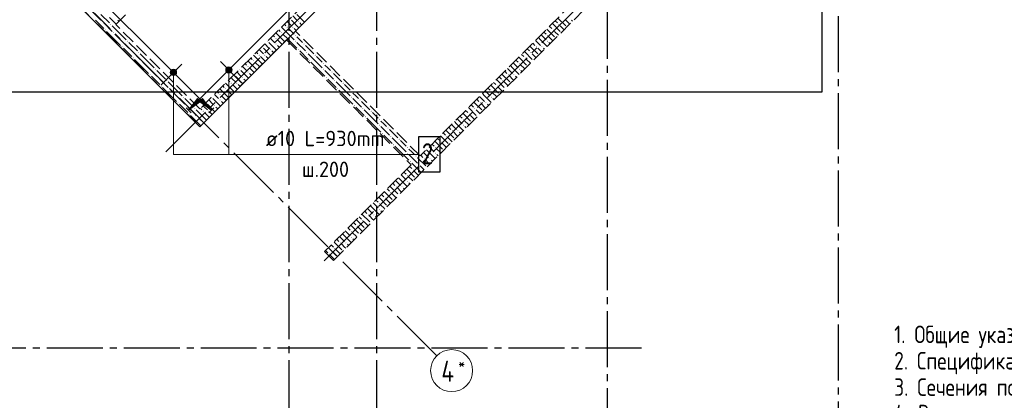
# Model space of a CAD drawing. Header units: millimetres. Extents: x 0 to 40165, y 0 to 42000.
# Tile 3 of 16: x 7205 to 21273, y 8026 to 13460. Entities that reach past the tile are written whole.
import ezdxf

# ---------------------------------------------------------------- set-up
doc = ezdxf.new("R2010")
doc.units = ezdxf.units.MM
doc.linetypes.add('______2', pattern=[270, 200, -70])
doc.linetypes.add('______5', pattern=[1100, 800, -100, 100, -100])
for name, color, linetype, lineweight in [('Standard', 7, 'Continuous', 25), ('ЖБ Перекрытие верхний уровень', 7, 'Continuous', 35), ('ЖБ Стена верхний уровень', 7, 'Continuous', 35), ('Обрамление проемов стержнями', 7, 'Continuous', 25), ('Оси', 40, '______5', 18), ('Позиционная метка линия выноска', 7, 'Continuous', 13), ('Позиционная метка номер позиции', 7, 'Continuous', 13)]:
    doc.layers.add(name, color=color, linetype=linetype, lineweight=lineweight)
doc.layers.add('Обрамление П-обр. равн.', color=7, linetype='Continuous', lineweight=25, true_color=0x5f1e0f)
doc.styles.add('ISOCPEUR', font='txt')

msp = doc.modelspace()

# ---------------------------------------------------------------- hatches: boundary and pattern name
at = {"layer": 'ЖБ Стена верхний уровень', "linetype": 'Continuous', "lineweight": 18, "transparency": 33554687}
for points in [[(8381, 13433), (8387, 13440), (8394, 13433), (8387, 13427)], [(8501, 13393), (8507, 13400), (8514, 13393), (8507, 13387)], [(11181, 13433), (11187, 13440), (11194, 13433), (11187, 13427)], [(14901, 13393), (14907, 13400), (14914, 13393), (14907, 13387)], [(8421, 13313), (8427, 13320), (8434, 13313), (8427, 13307)], [(8541, 13273), (8547, 13280), (8554, 13273), (8547, 13267)], [(10941, 13273), (10947, 13280), (10954, 13273), (10947, 13267)], [(11021, 13353), (11027, 13360), (11034, 13353), (11027, 13347)], [(11101, 13353), (11107, 13360), (11114, 13353), (11107, 13347)], [(11141, 13233), (11147, 13240), (11154, 13233), (11147, 13227)], [(14741, 13233), (14747, 13240), (14754, 13233), (14747, 13227)], [(14821, 13313), (14827, 13320), (14834, 13313), (14827, 13307)], [(8741, 13153), (8747, 13160), (8754, 13153), (8747, 13147)], [(10750, 13157), (10754, 13153), (10747, 13147), (10744, 13150)], [(10861, 13193), (10867, 13200), (10874, 13193), (10867, 13187)], [(10861, 13113), (10867, 13120), (10874, 13113), (10867, 13107)], [(11141, 13153), (11147, 13160), (11154, 13153), (11147, 13147)], [(11261, 13113), (11267, 13120), (11274, 13113), (11267, 13107)], [(14741, 13153), (14747, 13160), (14754, 13153), (14747, 13147)], [(8661, 13073), (8667, 13080), (8674, 13073), (8667, 13067)], [(8781, 13033), (8787, 13040), (8794, 13033), (8787, 13027)], [(8901, 12993), (8907, 13000), (8914, 12993), (8907, 12987)], [(10621, 12953), (10627, 12960), (10634, 12953), (10627, 12947)], [(10670, 13077), (10674, 13073), (10667, 13067), (10664, 13070)], [(10701, 12953), (10707, 12960), (10714, 12953), (10707, 12947)], [(10781, 13033), (10787, 13040), (10794, 13033), (10787, 13027)], [(11181, 13033), (11187, 13040), (11194, 13033), (11187, 13027)], [(11301, 12993), (11307, 13000), (11314, 12993), (11307, 12987)], [(11421, 12953), (11427, 12960), (11434, 12953), (11427, 12947)], [(14501, 12993), (14507, 13000), (14514, 12993), (14507, 12987)], [(14581, 13073), (14587, 13080), (14594, 13073), (14587, 13067)], [(14661, 13073), (14667, 13080), (14674, 13073), (14667, 13067)], [(8821, 12913), (8827, 12920), (8834, 12913), (8827, 12907)], [(8941, 12873), (8947, 12880), (8954, 12873), (8947, 12867)], [(10541, 12873), (10547, 12880), (10554, 12873), (10547, 12867)], [(11341, 12873), (11347, 12880), (11354, 12873), (11347, 12867)], [(11541, 12833), (11547, 12840), (11554, 12833), (11547, 12827)], [(14341, 12833), (14347, 12840), (14354, 12833), (14347, 12827)], [(14421, 12913), (14427, 12920), (14434, 12913), (14427, 12907)], [(9061, 12673), (9067, 12680), (9074, 12673), (9067, 12667)], [(9141, 12753), (9147, 12760), (9154, 12753), (9147, 12747)], [(10270, 12677), (10274, 12673), (10267, 12667), (10264, 12670)], [(10350, 12757), (10354, 12753), (10347, 12747), (10344, 12750)], [(10461, 12793), (10467, 12800), (10474, 12793), (10467, 12787)], [(10461, 12713), (10467, 12720), (10474, 12713), (10467, 12707)], [(11541, 12753), (11547, 12760), (11554, 12753), (11547, 12747)], [(11661, 12713), (11667, 12720), (11674, 12713), (11667, 12707)], [(14181, 12673), (14187, 12680), (14194, 12673), (14187, 12667)], [(14261, 12673), (14267, 12680), (14274, 12673), (14267, 12667)], [(14341, 12753), (14347, 12760), (14354, 12753), (14347, 12747)], [(9181, 12633), (9187, 12640), (9194, 12633), (9187, 12627)], [(9301, 12593), (9307, 12600), (9314, 12593), (9307, 12587)], [(10221, 12553), (10227, 12560), (10234, 12553), (10227, 12547)], [(10301, 12553), (10307, 12560), (10314, 12553), (10307, 12547)], [(10381, 12633), (10387, 12640), (10394, 12633), (10387, 12627)], [(11581, 12633), (11587, 12640), (11594, 12633), (11587, 12627)], [(11701, 12593), (11707, 12600), (11714, 12593), (11707, 12587)], [(11821, 12553), (11827, 12560), (11834, 12553), (11827, 12547)], [(14101, 12593), (14107, 12600), (14114, 12593), (14107, 12587)], [(9221, 12513), (9227, 12520), (9234, 12513), (9227, 12507)], [(9341, 12473), (9347, 12480), (9354, 12473), (9347, 12467)], [(10061, 12393), (10067, 12400), (10074, 12393), (10067, 12387)], [(10141, 12473), (10147, 12480), (10154, 12473), (10147, 12467)], [(11741, 12473), (11747, 12480), (11754, 12473), (11747, 12467)], [(11941, 12433), (11947, 12440), (11954, 12433), (11947, 12427)], [(13941, 12433), (13947, 12440), (13954, 12433), (13947, 12427)], [(14021, 12513), (14027, 12520), (14034, 12513), (14027, 12507)], [(9461, 12273), (9467, 12280), (9474, 12273), (9467, 12267)], [(9541, 12353), (9547, 12360), (9554, 12353), (9547, 12347)], [(9581, 12233), (9587, 12240), (9594, 12233), (9587, 12227)], [(9870, 12277), (9874, 12273), (9867, 12267), (9864, 12270)], [(9950, 12357), (9954, 12353), (9947, 12347), (9944, 12350)], [(9981, 12233), (9987, 12240), (9994, 12233), (9987, 12227)], [(10061, 12313), (10067, 12320), (10074, 12313), (10067, 12307)], [(11941, 12353), (11947, 12360), (11954, 12353), (11947, 12347)], [(11981, 12233), (11987, 12240), (11994, 12233), (11987, 12227)], [(12061, 12313), (12067, 12320), (12074, 12313), (12067, 12307)], [(13781, 12273), (13787, 12280), (13794, 12273), (13787, 12267)], [(13861, 12273), (13867, 12280), (13874, 12273), (13867, 12267)], [(13941, 12353), (13947, 12360), (13954, 12353), (13947, 12347)], [(9621, 12113), (9627, 12120), (9634, 12113), (9627, 12107)], [(9701, 12193), (9707, 12200), (9714, 12193), (9707, 12187)], [(9821, 12153), (9827, 12160), (9834, 12153), (9827, 12147)], [(9901, 12153), (9907, 12160), (9914, 12153), (9907, 12147)], [(12101, 12193), (12107, 12200), (12114, 12193), (12107, 12187)], [(12221, 12153), (12227, 12160), (12234, 12153), (12227, 12147)], [(13621, 12113), (13627, 12120), (13634, 12113), (13627, 12107)], [(13701, 12193), (13707, 12200), (13714, 12193), (13707, 12187)], [(9741, 12073), (9747, 12080), (9754, 12073), (9747, 12067)], [(12141, 12073), (12147, 12080), (12154, 12073), (12147, 12067)], [(12341, 12033), (12347, 12040), (12354, 12033), (12347, 12027)], [(12341, 11953), (12347, 11960), (12354, 11953), (12347, 11947)], [(13541, 12033), (13547, 12040), (13554, 12033), (13547, 12027)], [(13541, 11953), (13547, 11960), (13554, 11953), (13547, 11947)], [(12381, 11833), (12387, 11840), (12394, 11833), (12387, 11827)], [(12461, 11913), (12467, 11920), (12474, 11913), (12467, 11907)], [(13381, 11873), (13387, 11880), (13394, 11873), (13387, 11867)], [(13461, 11873), (13467, 11880), (13474, 11873), (13467, 11867)], [(12501, 11793), (12507, 11800), (12514, 11793), (12507, 11787)], [(12541, 11673), (12547, 11680), (12554, 11673), (12547, 11667)], [(12621, 11753), (12627, 11760), (12634, 11753), (12627, 11747)], [(13221, 11713), (13227, 11720), (13234, 11713), (13227, 11707)], [(13301, 11793), (13307, 11800), (13314, 11793), (13307, 11787)], [(12741, 11633), (12747, 11640), (12754, 11633), (12747, 11627)], [(12741, 11553), (12747, 11560), (12754, 11553), (12747, 11547)], [(13141, 11633), (13147, 11640), (13154, 11633), (13147, 11627)], [(13141, 11553), (13147, 11560), (13154, 11553), (13147, 11547)], [(12781, 11433), (12787, 11440), (12794, 11433), (12787, 11427)], [(12861, 11513), (12867, 11520), (12874, 11513), (12867, 11507)], [(12901, 11393), (12907, 11400), (12914, 11393), (12907, 11387)], [(12981, 11473), (12987, 11480), (12994, 11473), (12987, 11467)], [(13061, 11473), (13067, 11480), (13074, 11473), (13067, 11467)], [(12821, 11313), (12827, 11320), (12834, 11313), (12827, 11307)], [(12741, 11233), (12747, 11240), (12754, 11233), (12747, 11227)], [(12741, 11153), (12747, 11160), (12754, 11153), (12747, 11147)], [(12501, 10993), (12507, 11000), (12514, 10993), (12507, 10987)], [(12581, 11073), (12587, 11080), (12594, 11073), (12587, 11067)], [(12661, 11073), (12667, 11080), (12674, 11073), (12667, 11067)], [(12341, 10833), (12347, 10840), (12354, 10833), (12347, 10827)], [(12421, 10913), (12427, 10920), (12434, 10913), (12427, 10907)], [(12341, 10753), (12347, 10760), (12354, 10753), (12347, 10747)], [(12101, 10593), (12107, 10600), (12114, 10593), (12107, 10587)], [(12181, 10673), (12187, 10680), (12194, 10673), (12187, 10667)], [(12261, 10673), (12267, 10680), (12274, 10673), (12267, 10667)], [(11941, 10433), (11947, 10440), (11954, 10433), (11947, 10427)], [(12021, 10513), (12027, 10520), (12034, 10513), (12027, 10507)], [(11781, 10273), (11787, 10280), (11794, 10273), (11787, 10267)], [(11861, 10273), (11867, 10280), (11874, 10273), (11867, 10267)], [(11941, 10353), (11947, 10360), (11954, 10353), (11947, 10347)], [(11701, 10193), (11707, 10200), (11714, 10193), (11707, 10187)], [(11621, 10113), (11627, 10120), (11634, 10113), (11627, 10107)]]:
    msp.add_hatch(color=7, dxfattribs=at).paths.add_polyline_path(points, flags=16)
at = {"layer": 'Позиционная метка линия выноска', "linetype": 'Continuous', "lineweight": 13, "transparency": 33554687}
for points in [[(9787, 12293), (9617, 12166), (9745, 12335)], [(9815, 12335), (9943, 12166), (9773, 12293)]]:
    msp.add_hatch(color=7, dxfattribs=at).paths.add_polyline_path(points, flags=16)
at = {"layer": 'Позиционная метка номер позиции', "linetype": 'Continuous', "lineweight": 13, "transparency": 33554687}
for points in [[(9440, 12729), (9363, 12729), (9357, 12707)], [(9440, 12729), (9357, 12707), (9447, 12707)], [(9447, 12707), (9357, 12707), (9363, 12684)], [(9424, 12745), (9379, 12745), (9363, 12729)], [(9424, 12745), (9363, 12729), (9440, 12729)], [(9447, 12707), (9363, 12684), (9440, 12684)], [(9440, 12684), (9363, 12684), (9379, 12668)], [(9379, 12745), (9424, 12745), (9402, 12752)], [(9440, 12684), (9379, 12668), (9424, 12668)], [(9424, 12668), (9379, 12668), (9402, 12662)], [(10232, 12764), (10155, 12764), (10149, 12742)], [(10232, 12764), (10149, 12742), (10239, 12742)], [(10239, 12742), (10149, 12742), (10155, 12719)], [(10216, 12781), (10171, 12781), (10155, 12764)], [(10216, 12781), (10155, 12764), (10232, 12764)], [(10239, 12742), (10155, 12719), (10232, 12719)], [(10232, 12719), (10155, 12719), (10171, 12703)], [(10171, 12781), (10216, 12781), (10194, 12787)], [(10232, 12719), (10171, 12703), (10216, 12703)], [(10216, 12703), (10171, 12703), (10194, 12697)]]:
    msp.add_hatch(color=7, dxfattribs=at).paths.add_polyline_path(points)

# ---------------------------------------------------------------- linework, layer by layer
at = {"layer": 'Standard', "color": 254, "linetype": 'Continuous', "lineweight": 25, "true_color": 0xc4c4ff, "transparency": 33554687}
msp.add_lwpolyline([(5391, 12430), (18669, 12430), (18669, 40400), (5391, 40400), (5391, 12430)], dxfattribs=at)
at = {"layer": 'ЖБ Перекрытие верхний уровень', "color": 7, "linetype": 'Continuous', "lineweight": 18, "transparency": 33554687}
for p, q in [((9780, 11932), (14005, 16157)), ((7213, 14499), (9780, 11932))]:
    msp.add_line(p, q, dxfattribs=at)
at = {"layer": 'ЖБ Стена верхний уровень', "color": 251, "linetype": '______2', "lineweight": 13, "true_color": 0x656565, "transparency": 33554687}
for p, q in [((17777, 16366), (12927, 11515)), ((11689, 10023), (17905, 16239)), ((8578, 13389), (10459, 15270)), ((11145, 13297), (13019, 15171)), ((6789, 14923), (8323, 13389)), ((11661, 14068), (9780, 12187)), ((8323, 13389), (8451, 13262)), ((9780, 12187), (8578, 13389)), ((8451, 13262), (9653, 12059)), ((12927, 11515), (11145, 13297)), ((9780, 11932), (11018, 13170)), ((11018, 13170), (12799, 11388)), ((9653, 12059), (9780, 11932)), ((12799, 11388), (11562, 10150)), ((11562, 10150), (11689, 10023))]:
    msp.add_line(p, q, dxfattribs=at)
at = {"layer": 'ЖБ Стена верхний уровень', "color": 9, "linetype": 'Continuous', "lineweight": 18, "true_color": 0xc7c7c7, "transparency": 33554687}
for p, q in [((8247, 13573), (8367, 13453)), ((8367, 13533), (8487, 13413)), ((11107, 13514), (11167, 13453)), ((11167, 13533), (11274, 13426)), ((8287, 13453), (8407, 13333)), ((8407, 13413), (8527, 13293)), ((8487, 13493), (8585, 13396)), ((8647, 13253), (8527, 13373)), ((8625, 13436), (8607, 13453)), ((10987, 13394), (11007, 13373)), ((11047, 13413), (11027, 13434)), ((11087, 13373), (11047, 13413)), ((11087, 13453), (11194, 13346)), ((11207, 13413), (11234, 13386)), ((14776, 13364), (14807, 13333)), ((14816, 13404), (14927, 13293)), ((14856, 13444), (14887, 13413)), ((14896, 13484), (15007, 13373)), ((14983, 13317), (14927, 13373)), ((15047, 13413), (15007, 13453)), ((15063, 13397), (15047, 13413)), ((15087, 13453), (15103, 13437)), ((8567, 13173), (8447, 13293)), ((8567, 13253), (8647, 13173)), ((8647, 13253), (8727, 13173)), ((10827, 13234), (10847, 13213)), ((10967, 13173), (10867, 13274)), ((10907, 13314), (10927, 13293)), ((11047, 13253), (10947, 13354)), ((10967, 13253), (11034, 13186)), ((11047, 13333), (11114, 13266)), ((11047, 13253), (11074, 13226)), ((11074, 13226), (11127, 13173)), ((11114, 13266), (11127, 13253)), ((11127, 13333), (11154, 13306)), ((14656, 13244), (14727, 13173)), ((14696, 13284), (14727, 13253)), ((14736, 13324), (14847, 13213)), ((14903, 13237), (14847, 13293)), ((8567, 13173), (8647, 13093)), ((8647, 13173), (8767, 13053)), ((8767, 13133), (8887, 13013)), ((10707, 13114), (10767, 13053)), ((10767, 13133), (10874, 13026)), ((10807, 13173), (10787, 13194)), ((10847, 13133), (10807, 13173)), ((10887, 13173), (10954, 13106)), ((10887, 13093), (10914, 13066)), ((10967, 13173), (10994, 13146)), ((11034, 13186), (11047, 13173)), ((11047, 13173), (11167, 13053)), ((11207, 13173), (11167, 13213)), ((11167, 13133), (11287, 13013)), ((11247, 13133), (11207, 13173)), ((11287, 13093), (11407, 12973)), ((14496, 13084), (14607, 12973)), ((14536, 13124), (14567, 13093)), ((14576, 13164), (14647, 13093)), ((14616, 13204), (14647, 13173)), ((14647, 13173), (14743, 13077)), ((14807, 13173), (14767, 13213)), ((14767, 13133), (14783, 13117)), ((14823, 13157), (14807, 13173)), ((8687, 13053), (8807, 12933)), ((8807, 13013), (8927, 12893)), ((9047, 12853), (8927, 12973)), ((10647, 12853), (10547, 12954)), ((10587, 12994), (10607, 12973)), ((10647, 13013), (10627, 13034)), ((10687, 12973), (10647, 13013)), ((10687, 13053), (10794, 12946)), ((10807, 13013), (10834, 12986)), ((11207, 13013), (11327, 12893)), ((11447, 12853), (11327, 12973)), ((14376, 12964), (14407, 12933)), ((14416, 13004), (14527, 12893)), ((14456, 13044), (14487, 13013)), ((14583, 12917), (14527, 12973)), ((14647, 13013), (14607, 13053)), ((14663, 12997), (14647, 13013)), ((14687, 13053), (14703, 13037)), ((8967, 12773), (8847, 12893)), ((8967, 12853), (9047, 12773)), ((9047, 12853), (9127, 12773)), ((10427, 12834), (10447, 12813)), ((10567, 12773), (10467, 12874)), ((10507, 12914), (10527, 12893)), ((10567, 12853), (10634, 12786)), ((10647, 12933), (10714, 12866)), ((10647, 12853), (10674, 12826)), ((10727, 12933), (10754, 12906)), ((11367, 12853), (11447, 12773)), ((11447, 12933), (11527, 12853)), ((11447, 12853), (11527, 12773)), ((11607, 12773), (11567, 12813)), ((14216, 12804), (14247, 12773)), ((14256, 12844), (14327, 12773)), ((14296, 12884), (14327, 12853)), ((14336, 12924), (14447, 12813)), ((14407, 12773), (14367, 12813)), ((14503, 12837), (14447, 12893)), ((8967, 12773), (9047, 12693)), ((9047, 12773), (9167, 12653)), ((9167, 12733), (9287, 12613)), ((10307, 12714), (10367, 12653)), ((10367, 12733), (10474, 12626)), ((10407, 12773), (10387, 12794)), ((10447, 12733), (10407, 12773)), ((10487, 12773), (10554, 12706)), ((10487, 12693), (10514, 12666)), ((10567, 12773), (10594, 12746)), ((11447, 12773), (11567, 12653)), ((11567, 12733), (11687, 12613)), ((11647, 12733), (11607, 12773)), ((11687, 12693), (11807, 12573)), ((14096, 12684), (14207, 12573)), ((14136, 12724), (14167, 12693)), ((14176, 12764), (14247, 12693)), ((14247, 12773), (14343, 12677)), ((14367, 12733), (14383, 12717)), ((14423, 12757), (14407, 12773)), ((9087, 12653), (9207, 12533)), ((9207, 12613), (9327, 12493)), ((9447, 12453), (9327, 12573)), ((10247, 12453), (10147, 12554)), ((10187, 12594), (10207, 12573)), ((10247, 12613), (10227, 12634)), ((10287, 12573), (10247, 12613)), ((10247, 12533), (10314, 12466)), ((10287, 12653), (10394, 12546)), ((10327, 12533), (10354, 12506)), ((10407, 12613), (10434, 12586)), ((11607, 12613), (11727, 12493)), ((11847, 12453), (11727, 12573)), ((11847, 12533), (11927, 12453)), ((13936, 12524), (14047, 12413)), ((13976, 12564), (14007, 12533)), ((14016, 12604), (14127, 12493)), ((14056, 12644), (14087, 12613)), ((14183, 12517), (14127, 12573)), ((14247, 12613), (14207, 12653)), ((14263, 12597), (14247, 12613)), ((14287, 12653), (14303, 12637)), ((9367, 12373), (9247, 12493)), ((9367, 12453), (9447, 12373)), ((9447, 12453), (9527, 12373)), ((10007, 12373), (9987, 12394)), ((10027, 12434), (10047, 12413)), ((10167, 12373), (10067, 12474)), ((10107, 12514), (10127, 12493)), ((10167, 12453), (10234, 12386)), ((10247, 12453), (10274, 12426)), ((11767, 12453), (11847, 12373)), ((11847, 12453), (11927, 12373)), ((12007, 12373), (11967, 12413)), ((13816, 12404), (13847, 12373)), ((13856, 12444), (13927, 12373)), ((13896, 12484), (13927, 12453)), ((14007, 12373), (13967, 12413)), ((14103, 12437), (14047, 12493)), ((9367, 12373), (9447, 12293)), ((9447, 12373), (9567, 12253)), ((9487, 12253), (9607, 12133)), ((9567, 12333), (9687, 12213)), ((9887, 12253), (9994, 12146)), ((9907, 12314), (9967, 12253)), ((9967, 12333), (10074, 12226)), ((10047, 12333), (10007, 12373)), ((10087, 12373), (10154, 12306)), ((10087, 12293), (10114, 12266)), ((10167, 12373), (10194, 12346)), ((11847, 12373), (11967, 12253)), ((11967, 12333), (12087, 12213)), ((12047, 12333), (12007, 12373)), ((12087, 12293), (12207, 12173)), ((13656, 12244), (13687, 12213)), ((13696, 12284), (13807, 12173)), ((13736, 12324), (13767, 12293)), ((13776, 12364), (13847, 12293)), ((13847, 12213), (13807, 12253)), ((13847, 12373), (13943, 12277)), ((13887, 12253), (13903, 12237)), ((13967, 12333), (13983, 12317)), ((14023, 12357), (14007, 12373)), ((9607, 12213), (9707, 12114)), ((9707, 12114), (9727, 12093)), ((9747, 12154), (9727, 12173)), ((9847, 12053), (9747, 12154)), ((9787, 12194), (9807, 12173)), ((9847, 12213), (9827, 12234)), ((9887, 12173), (9847, 12213)), ((9847, 12133), (9914, 12066)), ((9927, 12133), (9954, 12106)), ((10007, 12213), (10034, 12186)), ((12007, 12213), (12127, 12093)), ((12247, 12053), (12127, 12173)), ((12247, 12133), (12327, 12053)), ((13536, 12124), (13647, 12013)), ((13576, 12164), (13607, 12133)), ((13616, 12204), (13727, 12093)), ((13783, 12117), (13727, 12173)), ((13863, 12197), (13847, 12213)), ((9667, 12074), (9647, 12093)), ((9767, 11973), (9667, 12074)), ((9767, 12053), (9834, 11986)), ((9767, 11973), (9794, 11946)), ((9847, 12053), (9874, 12026)), ((12167, 12053), (12247, 11973)), ((12247, 12053), (12327, 11973)), ((12247, 11973), (12367, 11853)), ((12407, 11973), (12367, 12013)), ((12447, 11933), (12407, 11973)), ((13376, 11964), (13447, 11893)), ((13416, 12004), (13447, 11973)), ((13447, 11973), (13543, 11877)), ((13456, 12044), (13527, 11973)), ((13496, 12084), (13527, 12053)), ((13607, 11973), (13567, 12013)), ((13623, 11957), (13607, 11973)), ((13703, 12037), (13647, 12093)), ((12367, 11933), (12487, 11813)), ((12487, 11893), (12607, 11773)), ((13256, 11844), (13287, 11813)), ((13296, 11884), (13407, 11773)), ((13336, 11924), (13367, 11893)), ((13447, 11813), (13407, 11853)), ((13487, 11853), (13503, 11837)), ((13567, 11933), (13583, 11917)), ((12407, 11813), (12527, 11693)), ((12647, 11653), (12527, 11773)), ((12647, 11733), (12727, 11653)), ((13096, 11684), (13127, 11653)), ((13136, 11724), (13247, 11613)), ((13176, 11764), (13207, 11733)), ((13216, 11804), (13327, 11693)), ((13303, 11637), (13247, 11693)), ((13383, 11717), (13327, 11773)), ((13463, 11797), (13447, 11813)), ((12567, 11653), (12647, 11573)), ((12647, 11653), (12727, 11573)), ((12647, 11573), (12767, 11453)), ((12807, 11573), (12767, 11613)), ((12847, 11533), (12807, 11573)), ((12976, 11564), (13047, 11493)), ((13016, 11604), (13047, 11573)), ((13047, 11573), (13143, 11477)), ((13056, 11644), (13127, 11573)), ((13207, 11573), (13167, 11613)), ((13223, 11557), (13207, 11573)), ((12767, 11533), (12856, 11444)), ((12807, 11413), (12816, 11404)), ((12816, 11404), (12927, 11293)), ((12856, 11444), (12887, 11413)), ((12887, 11493), (12896, 11484)), ((12896, 11484), (13007, 11373)), ((12936, 11524), (12967, 11493)), ((13047, 11413), (13007, 11453)), ((13063, 11397), (13047, 11413)), ((13087, 11453), (13103, 11437)), ((13167, 11533), (13183, 11517)), ((12696, 11284), (12727, 11253)), ((12736, 11324), (12847, 11213)), ((12776, 11364), (12807, 11333)), ((12903, 11237), (12847, 11293)), ((12983, 11317), (12927, 11373)), ((12536, 11124), (12567, 11093)), ((12576, 11164), (12647, 11093)), ((12616, 11204), (12647, 11173)), ((12647, 11173), (12743, 11077)), ((12656, 11244), (12727, 11173)), ((12807, 11173), (12767, 11213)), ((12767, 11133), (12783, 11117)), ((12823, 11157), (12807, 11173)), ((12416, 11004), (12527, 10893)), ((12456, 11044), (12487, 11013)), ((12496, 11084), (12607, 10973)), ((12583, 10917), (12527, 10973)), ((12647, 11013), (12607, 11053)), ((12663, 10997), (12647, 11013)), ((12687, 11053), (12703, 11037)), ((12256, 10844), (12327, 10773)), ((12296, 10884), (12327, 10853)), ((12336, 10924), (12447, 10813)), ((12376, 10964), (12407, 10933)), ((12503, 10837), (12447, 10893)), ((12136, 10724), (12167, 10693)), ((12176, 10764), (12247, 10693)), ((12216, 10804), (12247, 10773)), ((12247, 10773), (12343, 10677)), ((12407, 10773), (12367, 10813)), ((12367, 10733), (12383, 10717)), ((12423, 10757), (12407, 10773)), ((11976, 10564), (12007, 10533)), ((12016, 10604), (12127, 10493)), ((12056, 10644), (12087, 10613)), ((12096, 10684), (12207, 10573)), ((12183, 10517), (12127, 10573)), ((12247, 10613), (12207, 10653)), ((12263, 10597), (12247, 10613)), ((12287, 10653), (12303, 10637)), ((11856, 10444), (11927, 10373)), ((11896, 10484), (11927, 10453)), ((11936, 10524), (12047, 10413)), ((12007, 10373), (11967, 10413)), ((12103, 10437), (12047, 10493)), ((11696, 10284), (11807, 10173)), ((11736, 10324), (11767, 10293)), ((11776, 10364), (11847, 10293)), ((11816, 10404), (11847, 10373)), ((11847, 10373), (11943, 10277)), ((11967, 10333), (11983, 10317)), ((12023, 10357), (12007, 10373)), ((11576, 10164), (11607, 10133)), ((11616, 10204), (11727, 10093)), ((11656, 10244), (11687, 10213)), ((11783, 10117), (11727, 10173)), ((11847, 10213), (11807, 10253)), ((11863, 10197), (11847, 10213)), ((11887, 10253), (11903, 10237)), ((11703, 10037), (11647, 10093))]:
    msp.add_line(p, q, dxfattribs=at)
at = {"layer": 'Обрамление П-обр. равн.', "color": 7, "linetype": 'Continuous', "lineweight": 25, "transparency": 33554687}
for p, q in [((9225, 12530), (9522, 12827)), ((10371, 12565), (10074, 12862))]:
    msp.add_line(p, q, dxfattribs=at)
at = {"layer": 'Обрамление П-обр. равн.', "color": 7, "linetype": 'Continuous', "lineweight": 13, "transparency": 33554687}
msp.add_line((10702, 11537), (12634, 11537), dxfattribs=at)
at = {"layer": 'Обрамление П-обр. равн.', "color": 7, "linetype": 'Continuous', "lineweight": 25, "transparency": 33554687}
msp.add_lwpolyline([(12902, 11287), (13212, 11287), (13212, 11787), (12902, 11787), (12902, 11287)], dxfattribs=at)
at = {"layer": 'Оси', "color": 8, "linetype": '______5', "lineweight": -3, "transparency": 33554687}
for p, q in [((11051, 40500), (11051, 7060)), ((12301, 40500), (12301, 7060)), ((9292, 11572), (17561, 19841)), ((11555, 10016), (19470, 17931)), ((18901, 15709), (18901, 7060)), ((13164, 8661), (6277, 15548)), ((15601, 13700), (15601, 7060)), ((16091, 8770), (3600, 8770))]:
    msp.add_line(p, q, dxfattribs=at)
at = {"layer": 'Оси', "color": 7, "linetype": 'Continuous', "lineweight": 13, "transparency": 33554687}
msp.add_circle((13377, 8449), 300, dxfattribs=at)
at = {"layer": 'Позиционная метка линия выноска', "color": 251, "linetype": 'Continuous', "lineweight": 13, "true_color": 0x494949, "transparency": 33554687}
for p, q in [((9617, 12166), (9745, 12335)), ((9787, 12293), (9617, 12166)), ((9745, 12335), (9787, 12293)), ((9766, 12314), (9777, 12325)), ((9773, 12293), (9815, 12335)), ((9943, 12166), (9773, 12293)), ((9794, 12314), (9784, 12325)), ((9815, 12335), (9943, 12166)), ((9582, 12201), (9653, 12130)), ((9617, 12166), (9617, 12166)), ((9617, 12166), (9617, 12166)), ((9617, 12166), (9617, 12166)), ((9978, 12201), (9907, 12130)), ((9943, 12166), (9943, 12166)), ((9943, 12166), (9943, 12166)), ((9943, 12166), (9943, 12166))]:
    msp.add_line(p, q, dxfattribs=at)
for points in [[(9943, 12166), (7609, 14499), (9053, 15943), (8502, 16495), (13040, 21033)], [(9617, 12166), (13832, 16380), (15741, 14471), (17509, 16239), (12715, 21033)]]:
    msp.add_lwpolyline(points, dxfattribs=at)
at = {"layer": 'Позиционная метка номер позиции', "color": 7, "linetype": 'Continuous', "lineweight": 13, "transparency": 33554687}
for p, q in [((9357, 12707), (9357, 12707)), ((9402, 12752), (9402, 12752)), ((9402, 12662), (9402, 12662)), ((9447, 12707), (9447, 12707)), ((10149, 12742), (10149, 12742)), ((10194, 12787), (10194, 12787)), ((10194, 12697), (10194, 12697)), ((10239, 12742), (10239, 12742))]:
    msp.add_line(p, q, dxfattribs=at)
for points in [[(9402, 12707), (9402, 11537), (12902, 11537)], [(10194, 12742), (10194, 11537), (12902, 11537)]]:
    msp.add_lwpolyline(points, dxfattribs=at)
for centre in [(9402, 12707), (10194, 12742)]:
    msp.add_circle(centre, 45, dxfattribs=at)

# ---------------------------------------------------------------- texts
at = {"layer": 'Обрамление П-обр. равн.', "color": 7, "linetype": 'Continuous', "lineweight": 13, "transparency": 33554687, "attachment_point": 7, "style": 'ISOCPEUR'}
for s, insert, char_height, width in [('\\W0.96;ø10 L=930mm ', (10722, 11654), 220, 1996.29), ('\\W0.78;2', (12952, 11397), 300, 326.43), ('\\W0.95;ш.200 ', (11239, 11214), 220, 962.13)]:
    msp.add_mtext(s, dxfattribs=dict(at, insert=insert, char_height=char_height, width=width))
at = {"layer": 'Обрамление проемов стержнями', "color": 7, "linetype": 'Continuous', "lineweight": 13, "transparency": 33554687, "insert": (19700, 9092), "char_height": 250, "width": 20566.88, "attachment_point": 1, "line_spacing_factor": 0.903614}
msp.add_mtext('\\A1;{\\fGOST 2.304-81|i0|b0;\\H250.000000;\\W1.000000;\\C7;1. Общие указания см. листы КЖ6.2-1. Ведомость расхода стали см. лист КЖ6.2-33.}\\P{\\fGOST 2.304-81|i0|b0;\\H250.000000;\\W1.000000;\\C7;2. Спецификацию элементов, ведомость деталей см. листы КЖ6.2-33.}\\P{\\fGOST 2.304-81|i0|b0;\\H250.000000;\\W1.000000;\\C7;3. Сечения по плите перекрытия см. лист КЖ6.2-39. Детали плана см. лист КЖ6.2-39.}\\P{\\fGOST 2.304-81|i0|b0;\\H250.000000;\\W1.000000;\\C7;4. В местах попадания отверстий в зону дополнительного армирования, стержни арматуры раздвинуть либо отогнцть по месту.}\\P', dxfattribs=at)
at = {"layer": 'Оси', "color": 7, "linetype": 'Continuous', "lineweight": 25, "transparency": 33554687, "attachment_point": 7, "style": 'ISOCPEUR'}
for s, insert, char_height, width in [('\\W0.80;4', (13230, 8291), 300, 359.83), ('\\W0.80;*', (13470, 8466), 180, 215.9)]:
    msp.add_mtext(s, dxfattribs=dict(at, insert=insert, char_height=char_height, width=width))

doc.saveas('drawing.dxf')
